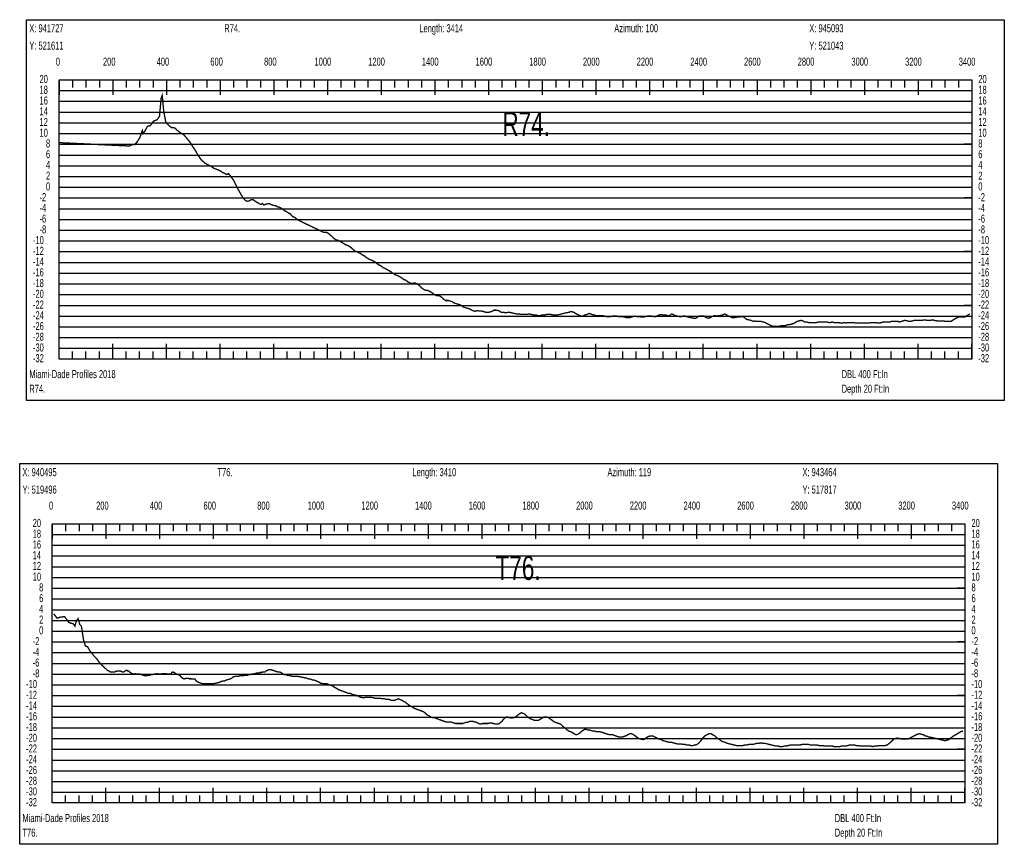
# Model space of a CAD drawing. Header units: inches. Extents: x 471865 to 538526, y 1054316 to 1102451.
# Tile 109 of 131: x 516266 to 519934, y 1085381 to 1088453. Entities that reach past the tile are written whole.
import ezdxf

# ---------------------------------------------------------------- set-up
doc = ezdxf.new("R2010")
doc.units = ezdxf.units.IN
doc.header["$MEASUREMENT"] = 0
for name, color, linetype in [('LABELS', 7, 'Continuous'), ('X_Gr1', 7, 'Continuous'), ('XSECTION', 7, 'Continuous')]:
    doc.layers.add(name, color=color, linetype=linetype)
doc.styles.get("Standard").update_dxf_attribs({"font": 'arial.ttf'})

msp = doc.modelspace()

# ---------------------------------------------------------------- linework, layer by layer
at = {"layer": 'X_Gr1', "color": 6, "linetype": 'Continuous', "lineweight": 18, "true_color": 0xff00ff, "transparency": 33554687, "const_width": 5}
for points in [[(516413.2, 1087995), (516413.2, 1087995), (516675.2, 1087982.5), (516686.6, 1087988.3), (516694.6, 1087988), (516701.9, 1087996), (516702, 1087995), (516713.8, 1088013.4), (516723.4, 1088040.5), (516726.3, 1088028.7), (516731.5, 1088036.1), (516742.8, 1088056.4), (516752.4, 1088057.7), (516765, 1088074.9), (516778.8, 1088080.7), (516787.2, 1088093.2), (516793.2, 1088159.8), (516797.2, 1088170.7), (516803, 1088111.9), (516810.7, 1088071.4), (516810.8, 1088071.1), (516821.7, 1088059.1), (516831.6, 1088051.3), (516843.6, 1088049.9), (516853.9, 1088040.3), (516865.3, 1088031.6), (516876.9, 1088025), (516886.3, 1088014.5), (516901.1, 1087996.6), (516910.6, 1087981), (516920.3, 1087967), (516930.3, 1087949.3), (516940.6, 1087933.9), (516947.4, 1087926.6), (516957.7, 1087917.9), (516968, 1087912.6), (516978.2, 1087907.8), (516989.5, 1087899.6), (517002.3, 1087894.8), (517011.9, 1087891), (517021.9, 1087884), (517031.2, 1087879.9), (517037.3, 1087876.2), (517044.4, 1087879.9), (517055.7, 1087865), (517061.9, 1087857), (517070.9, 1087839.2), (517078.1, 1087824.7), (517089.6, 1087804.2), (517097.7, 1087789.8), (517106.7, 1087780.2), (517113.6, 1087776.8), (517121.5, 1087777.8), (517129.3, 1087782.8), (517136.5, 1087782.1), (517145.5, 1087775.4), (517155.6, 1087769.6), (517164, 1087764.9), (517170.4, 1087768.4), (517176.2, 1087762.6), (517184.1, 1087766), (517190.2, 1087767.1), (517198.2, 1087767.3), (517206, 1087763.3), (517212.3, 1087761.1), (517220.7, 1087760), (517226.7, 1087755.8), (517232.3, 1087755.3), (517242.3, 1087749.9), (517247.7, 1087746), (517254.4, 1087740.7), (517263.1, 1087736.2), (517268.1, 1087732.4), (517274.3, 1087730.8), (517278.8, 1087723.7), (517284.6, 1087718.5), (517289.7, 1087717.8), (517294.7, 1087713.8), (517301, 1087708.2), (517306.2, 1087705.5), (517311.3, 1087702.9), (517316.5, 1087700.3), (517321.8, 1087697.8), (517327, 1087695.3), (517332.2, 1087692.8), (517337.4, 1087690.3), (517342.6, 1087687.8), (517347.8, 1087685.3), (517353, 1087682.8), (517358.2, 1087680.4), (517363.4, 1087677.9), (517368.6, 1087675.4), (517373.8, 1087672.9), (517379, 1087670.4), (517384.2, 1087667.9), (517389.4, 1087665.4), (517394.6, 1087662.9), (517399.3, 1087661), (517405, 1087661), (517410, 1087661), (517416.2, 1087657), (517423.3, 1087651), (517431, 1087645), (517438.3, 1087637), (517445.6, 1087633), (517453, 1087631), (517460.4, 1087627), (517467.4, 1087623), (517473.5, 1087619), (517479.5, 1087615), (517486.3, 1087613), (517493.9, 1087609), (517501.9, 1087603), (517509.2, 1087597), (517515.9, 1087591), (517522.1, 1087589), (517528.4, 1087585), (517535.4, 1087583), (517542.7, 1087577), (517550.4, 1087573), (517557.9, 1087567), (517564.9, 1087563), (517571.8, 1087559), (517578.4, 1087557), (517585.4, 1087553), (517592.2, 1087549), (517599, 1087543), (517606.3, 1087539), (517613.5, 1087535), (517620.5, 1087529), (517627, 1087527), (517633.5, 1087523), (517640.7, 1087519), (517648.1, 1087515), (517655.6, 1087509), (517662.5, 1087505), (517669.2, 1087501), (517676.3, 1087499), (517683.2, 1087495), (517690.2, 1087491), (517697.1, 1087485), (517704.2, 1087483), (517711.7, 1087477), (517718.7, 1087473), (517725.7, 1087471), (517732.3, 1087471), (517738.6, 1087473), (517745.5, 1087469), (517752.8, 1087465), (517760.5, 1087457), (517767.7, 1087451), (517773.9, 1087447), (517779.5, 1087445), (517785.5, 1087445), (517792.8, 1087441), (517801, 1087437), (517808.5, 1087431), (517814.6, 1087427), (517820, 1087425), (517826.1, 1087425), (517833.2, 1087423), (517840.3, 1087417), (517847.1, 1087411), (517852.8, 1087407), (517858.4, 1087407), (517864.3, 1087407), (517870.7, 1087404.9), (517876.6, 1087403), (517882.1, 1087399), (517887.1, 1087397), (517892.8, 1087395), (517899.3, 1087393.2), (517905.7, 1087391.4), (517907.1, 1087391), (517913.3, 1087387), (517918.6, 1087383), (517925, 1087381), (517931.4, 1087379), (517937.8, 1087376.9), (517943.8, 1087375), (517954.1, 1087369), (517963.1, 1087367), (517969.8, 1087369), (517976.1, 1087368.5), (517982.5, 1087367.9), (517988.9, 1087367.3), (517992.1, 1087367), (518002.8, 1087363), (518012.9, 1087363), (518020.8, 1087365), (518027, 1087367), (518033.1, 1087371), (518041.1, 1087371), (518050.8, 1087369), (518060.7, 1087363), (518069.7, 1087363), (518077.1, 1087361), (518084.3, 1087363), (518091.9, 1087363), (518100.1, 1087361), (518108.6, 1087359), (518117, 1087357), (518125.5, 1087357), (518134.1, 1087355), (518141.8, 1087355), (518149.1, 1087355), (518156.4, 1087355), (518164.5, 1087357), (518173.1, 1087355), (518181.7, 1087353), (518190, 1087353), (518197.7, 1087351), (518205.3, 1087351), (518212.7, 1087353), (518220.5, 1087353), (518228.9, 1087355), (518237.4, 1087355), (518246, 1087355), (518254.2, 1087353), (518261.8, 1087353), (518269.5, 1087353), (518277.3, 1087355), (518285.1, 1087357), (518293.1, 1087359), (518301.2, 1087361), (518313, 1087363), (518316.8, 1087365), (518323.9, 1087365), (518331.3, 1087363), (518339.7, 1087357), (518349, 1087353), (518357.4, 1087349), (518364.6, 1087349), (518371.7, 1087353), (518379.6, 1087355), (518388.7, 1087359), (518398, 1087355), (518406.4, 1087353), (518413.2, 1087351), (518419.7, 1087351), (518427.4, 1087351), (518435.9, 1087351), (518444.7, 1087349), (518452.7, 1087347), (518459.8, 1087347), (518466.7, 1087347), (518474.1, 1087349), (518482.4, 1087349), (518490.8, 1087349), (518498.4, 1087347), (518504.9, 1087347), (518511.6, 1087347), (518520.1, 1087345), (518529.4, 1087343), (518538, 1087343), (518550.5, 1087347), (518557.3, 1087349), (518565.9, 1087347), (518575.2, 1087347), (518583.8, 1087345), (518590.8, 1087345), (518596.6, 1087347), (518603, 1087349), (518610.8, 1087349), (518619.8, 1087349), (518628.5, 1087347), (518636.4, 1087347), (518643.1, 1087351), (518649.1, 1087353), (518655.8, 1087355), (518663.8, 1087353), (518672.5, 1087353), (518680.9, 1087351), (518688.3, 1087351), (518694.4, 1087357), (518700.3, 1087355), (518707.4, 1087351), (518715.9, 1087349), (518724.5, 1087347), (518732.1, 1087347), (518738.5, 1087349), (518744.5, 1087349), (518750.7, 1087347), (518758.3, 1087345), (518767.8, 1087343), (518777.3, 1087341), (518785, 1087341), (518790.8, 1087345), (518797.1, 1087349), (518805.7, 1087349), (518815.4, 1087349), (518824.4, 1087343), (518831.7, 1087341), (518838.2, 1087343), (518845.8, 1087347), (518854.3, 1087351), (518862.5, 1087349), (518869.4, 1087351), (518876.4, 1087351), (518884.4, 1087353), (518892.5, 1087357), (518900.3, 1087353), (518907.6, 1087349), (518921, 1087343), (518928.7, 1087343), (518937.6, 1087345), (518946.3, 1087345), (518954, 1087347), (518960.9, 1087347), (518966.9, 1087343), (518973.6, 1087337), (518981.8, 1087335), (518990.8, 1087333), (518999.2, 1087329), (519005.9, 1087331), (519012.4, 1087329), (519020.2, 1087329), (519028.6, 1087329), (519036.2, 1087327), (519043.2, 1087325), (519050.7, 1087321), (519058.6, 1087317), (519066, 1087313), (519073.2, 1087311), (519081, 1087311), (519089, 1087311), (519096.3, 1087311), (519103.5, 1087313), (519111.3, 1087313), (519118.8, 1087313), (519126.1, 1087317), (519133.4, 1087317), (519141.2, 1087319), (519149.1, 1087321), (519155.8, 1087325), (519162.1, 1087329), (519169.3, 1087331), (519177, 1087333), (519184.3, 1087331), (519191, 1087327), (519197.8, 1087327), (519205.1, 1087325), (519215.9, 1087325), (519219.6, 1087325), (519227, 1087325), (519234.9, 1087325), (519242.3, 1087327), (519249, 1087327), (519255.6, 1087327), (519262.7, 1087327), (519270.8, 1087327), (519282.8, 1087325), (519286.6, 1087325), (519293.2, 1087327), (519299.8, 1087325), (519307.3, 1087325), (519318.9, 1087325), (519322.8, 1087323), (519330.1, 1087323), (519337.7, 1087325), (519345.3, 1087323), (519352.1, 1087325), (519358.9, 1087325), (519366.2, 1087325), (519373.9, 1087325), (519381.3, 1087323), (519402.4, 1087323), (519410.6, 1087323), (519418.8, 1087323), (519432.6, 1087323), (519439.2, 1087325), (519447.2, 1087325), (519456, 1087325), (519464, 1087323), (519470.5, 1087323), (519476.8, 1087325), (519484.2, 1087327), (519492.8, 1087327), (519504, 1087327), (519507.4, 1087327), (519513.2, 1087329), (519518.9, 1087329), (519525.9, 1087329), (519539, 1087329), (519543.4, 1087327), (519550.5, 1087329), (519556.3, 1087331), (519562.7, 1087333), (519574.4, 1087331), (519578.5, 1087329), (519585.8, 1087329), (519592.1, 1087331), (519599.3, 1087333), (519610.9, 1087333), (519614.6, 1087333), (519621.3, 1087333), (519628.6, 1087333), (519636.6, 1087335), (519647.7, 1087333), (519651.1, 1087333), (519657.5, 1087333), (519668.4, 1087335), (519672.4, 1087333), (519684.8, 1087331), (519688.9, 1087331), (519696.1, 1087331), (519725.5, 1087329), (519735.2, 1087329), (519754.4, 1087341), (519762.2, 1087345), (519771.1, 1087345), (519783.2, 1087345), (519787, 1087345), (519798.7, 1087353), (519805.7, 1087357)], [(516393.1, 1086240.3), (516393.1, 1086240.3), (516405.5, 1086223.6), (516419.4, 1086227.9), (516433.9, 1086229.1), (516449.7, 1086207.3), (516466.1, 1086202.4), (516472.3, 1086194), (516477.1, 1086212.8), (516483.5, 1086222.2), (516490.7, 1086199.7), (516496.3, 1086194.2), (516504.5, 1086141.2), (516511.5, 1086119.8), (516519.2, 1086117.4), (516528, 1086101.9), (516535.1, 1086094.1), (516541.6, 1086084.5), (516549.9, 1086076.2), (516557.7, 1086066.5), (516563.2, 1086058.2), (516569.1, 1086052.1), (516586.8, 1086035.3), (516588.9, 1086033.3), (516590.9, 1086031.3), (516593.3, 1086029.3), (516597.3, 1086027.3), (516598.5, 1086027.3), (516601.2, 1086025.3), (516603.9, 1086023.3), (516606.6, 1086023.3), (516609.3, 1086023.3), (516612.4, 1086023.3), (516615.5, 1086023.3), (516618.3, 1086023.3), (516621.2, 1086023.3), (516624.1, 1086025.3), (516627.1, 1086025.3), (516629.9, 1086027.3), (516632.5, 1086027.3), (516635.3, 1086027.3), (516638.1, 1086027.3), (516640.6, 1086027.3), (516643.2, 1086025.3), (516646, 1086025.3), (516648.9, 1086023.3), (516651.4, 1086023.3), (516654.1, 1086023.3), (516656.9, 1086025.3), (516659.5, 1086027.3), (516662.5, 1086029.3), (516666.5, 1086029.3), (516667.6, 1086027.3), (516670.3, 1086027.3), (516674.5, 1086025.3), (516675.7, 1086023.3), (516679.5, 1086021.3), (516680.9, 1086019.3), (516683.5, 1086017.3), (516686.1, 1086017.3), (516688.8, 1086015.3), (516692.8, 1086015.3), (516694.2, 1086015.3), (516697.1, 1086017.3), (516700.1, 1086015.3), (516703, 1086015.3), (516707.7, 1086015.3), (516709.3, 1086015.3), (516712.5, 1086015.3), (516715.6, 1086015.3), (516718.7, 1086013.3), (516723.5, 1086013.3), (516725, 1086011.3), (516728, 1086011.3), (516731.2, 1086009.3), (516734.6, 1086009.3), (516739.4, 1086009.3), (516741.2, 1086009.3), (516744.6, 1086011.3), (516747.7, 1086011.3), (516751, 1086011.3), (516756.2, 1086013.3), (516757.8, 1086013.3), (516761.1, 1086013.3), (516766.5, 1086015.3), (516768.2, 1086015.3), (516773, 1086015.3), (516774.8, 1086015.3), (516778.3, 1086017.3), (516783.4, 1086015.3), (516785.1, 1086015.3), (516789.8, 1086015.3), (516792.6, 1086015.3), (516794.2, 1086015.3), (516799, 1086017.3), (516800.6, 1086017.3), (516805.7, 1086017.3), (516809.2, 1086017.3), (516811, 1086017.3), (516815.9, 1086015.3), (516817.7, 1086015.3), (516822.7, 1086015.3), (516824.1, 1086015.3), (516827, 1086015.3), (516831.2, 1086017.3), (516832.5, 1086021.3), (516836.8, 1086023.3), (516838, 1086023.3), (516840.3, 1086021.3), (516844.2, 1086019.3), (516848.8, 1086017.3), (516850, 1086015.3), (516856.4, 1086013.3), (516857.7, 1086013.3), (516861.4, 1086011.3), (516863.9, 1086011.3), (516865.3, 1086007.3), (516869.5, 1086003.3), (516871, 1086001.3), (516875.2, 1085999.3), (516878.1, 1085997.3), (516879.7, 1085997.3), (516884.5, 1085999.3), (516887.7, 1085999.3), (516889.3, 1085999.3), (516894, 1085999.3), (516895.6, 1085999.3), (516900.3, 1085997.3), (516903.2, 1085999.3), (516904.7, 1085997.3), (516909.9, 1085997.3), (516913.1, 1085997.3), (516915.9, 1085997.3), (516919.3, 1085997.3), (516920.9, 1085993.3), (516927.2, 1085987.3), (516932.1, 1085985.3), (516935.2, 1085983.3), (516936.9, 1085983.3), (516941.8, 1085981.3), (516943.2, 1085981.3), (516947.9, 1085979.3), (516949.6, 1085979.3), (516952.9, 1085979.3), (516957.9, 1085979.3), (516959.4, 1085979.3), (516964.6, 1085979.3), (516968.5, 1085979.3), (516970.2, 1085979.3), (516975.1, 1085979.3), (516976.9, 1085979.3), (516982.6, 1085979.3), (516986.6, 1085979.3), (516988.5, 1085979.3), (516994.4, 1085981.3), (516998.6, 1085981.3), (517003.2, 1085983.3), (517007.9, 1085983.3), (517010.4, 1085985.3), (517017.5, 1085987.3), (517020.1, 1085989.3), (517027.9, 1085989.3), (517033.2, 1085991.3), (517035.9, 1085993.3), (517044, 1085995.3), (517049.5, 1085997.3), (517054.7, 1085999.3), (517060.1, 1086003.3), (517062.8, 1086005.3), (517071, 1086007.3), (517076.5, 1086007.3), (517082.1, 1086007.3), (517087.8, 1086009.3), (517093.4, 1086009.3), (517098.8, 1086009.3), (517104.3, 1086011.3), (517109.9, 1086011.3), (517115.3, 1086011.3), (517117.9, 1086013.3), (517125.6, 1086013.3), (517130.5, 1086015.3), (517135.5, 1086015.3), (517140.9, 1086017.3), (517143.5, 1086017.3), (517148.7, 1086019.3), (517156.5, 1086019.3), (517161.4, 1086021.3), (517166.3, 1086021.3), (517171.4, 1086023.3), (517180.3, 1086023.3), (517184.6, 1086027.3), (517194.4, 1086031.3), (517196.9, 1086031.3), (517200.1, 1086031.3), (517204.3, 1086031.3), (517208.3, 1086029.3), (517212, 1086029.3), (517216.2, 1086027.3), (517220.3, 1086025.3), (517228.4, 1086023.3), (517232.2, 1086023.3), (517235.6, 1086023.3), (517239.3, 1086021.3), (517242.5, 1086019.3), (517245.4, 1086017.3), (517248.9, 1086015.3), (517253, 1086013.3), (517257.1, 1086013.3), (517261.4, 1086011.3), (517265.9, 1086011.3), (517270.6, 1086009.3), (517275.6, 1086009.3), (517280.8, 1086007.3), (517286.1, 1086007.3), (517291.6, 1086007.3), (517297, 1086007.3), (517302.2, 1086007.3), (517307.4, 1086005.3), (517312.6, 1086005.3), (517317.5, 1086003.3), (517322.5, 1086003.3), (517327.6, 1086001.3), (517332.6, 1086001.3), (517337.9, 1085999.3), (517343.1, 1085997.3), (517348.1, 1085997.3), (517353.3, 1085995.3), (517357.9, 1085993.3), (517362.8, 1085993.3), (517367.9, 1085991.3), (517372.7, 1085989.3), (517377.3, 1085987.3), (517382.1, 1085985.3), (517386.8, 1085981.3), (517391.5, 1085981.3), (517396.2, 1085979.3), (517400.8, 1085979.3), (517405.8, 1085979.3), (517410.9, 1085979.3), (517416, 1085977.3), (517421.3, 1085975.3), (517426.7, 1085973.3), (517432, 1085971.3), (517437.5, 1085967.3), (517440.3, 1085965.3), (517448.4, 1085961.3), (517454, 1085957.3), (517459.6, 1085955.3), (517465.2, 1085953.3), (517470.8, 1085951.3), (517476, 1085949.3), (517481.1, 1085947.3), (517486.4, 1085945.3), (517491.7, 1085943.3), (517497.1, 1085943.3), (517502.5, 1085941.3), (517507.7, 1085939.3), (517513.1, 1085937.3), (517518.8, 1085937.3), (517524.3, 1085933.3), (517529.4, 1085933.3), (517534.6, 1085929.3), (517539.6, 1085929.3), (517544.6, 1085927.3), (517549.8, 1085927.3), (517555.1, 1085929.3), (517560.5, 1085929.3), (517565.5, 1085929.3), (517570.6, 1085929.3), (517575.7, 1085929.3), (517580.7, 1085927.3), (517585.6, 1085927.3), (517590.5, 1085925.3), (517595.3, 1085925.3), (517600.3, 1085925.3), (517605.3, 1085925.3), (517610.1, 1085925.3), (517615.2, 1085923.3), (517620.8, 1085923.3), (517625.7, 1085923.3), (517630.6, 1085921.3), (517636.1, 1085921.3), (517641.5, 1085921.3), (517646.6, 1085919.3), (517651.8, 1085917.3), (517657.1, 1085917.3), (517662.1, 1085917.3), (517667.2, 1085919.3), (517672.2, 1085921.3), (517676.8, 1085923.3), (517681.6, 1085921.3), (517686.6, 1085919.3), (517691.5, 1085917.3), (517696.7, 1085913.3), (517701.8, 1085911.3), (517706.9, 1085907.3), (517712.1, 1085903.3), (517717.5, 1085899.3), (517723.2, 1085895.3), (517728.2, 1085893.3), (517733.3, 1085889.3), (517738.5, 1085887.3), (517743.4, 1085885.3), (517748.8, 1085883.3), (517754.1, 1085881.3), (517759.5, 1085879.3), (517764.8, 1085877.3), (517770.3, 1085875.3), (517776.2, 1085871.3), (517782, 1085865.3), (517787.5, 1085861.3), (517792.9, 1085859.3), (517798.4, 1085855.3), (517804.4, 1085853.3), (517810.2, 1085853.3), (517815.7, 1085851.3), (517821.2, 1085849.3), (517826.6, 1085847.3), (517831.9, 1085845.3), (517837.2, 1085843.3), (517842.9, 1085841.3), (517848.7, 1085839.3), (517854.5, 1085837.3), (517860.5, 1085837.3), (517866.6, 1085837.3), (517872.6, 1085837.3), (517878.6, 1085835.3), (517884.3, 1085833.3), (517889.9, 1085831.3), (517895.2, 1085831.3), (517900.7, 1085831.3), (517906.1, 1085831.3), (517911.3, 1085831.3), (517916.9, 1085831.3), (517922.6, 1085833.3), (517928.1, 1085835.3), (517933.6, 1085835.3), (517938.8, 1085837.3), (517943.5, 1085839.3), (517947.7, 1085839.3), (517952, 1085839.3), (517956.1, 1085839.3), (517960.3, 1085837.3), (517964.8, 1085837.3), (517968.8, 1085835.3), (517972.8, 1085833.3), (517976.8, 1085831.3), (517981.3, 1085829.3), (517986.2, 1085829.3), (517990.6, 1085831.3), (517995, 1085831.3), (517999.4, 1085831.3), (518003.6, 1085831.3), (518007.7, 1085831.3), (518011.7, 1085831.3), (518015.8, 1085833.3), (518019.8, 1085833.3), (518023.8, 1085833.3), (518028.3, 1085831.3), (518033, 1085831.3), (518038, 1085829.3), (518043.2, 1085829.3), (518048.7, 1085829.3), (518053.4, 1085831.3), (518057.8, 1085835.3), (518063.2, 1085839.3), (518068.5, 1085847.3), (518073.5, 1085851.3), (518079.1, 1085855.3), (518084, 1085855.3), (518088.6, 1085853.3), (518093.9, 1085853.3), (518099.1, 1085851.3), (518104.5, 1085853.3), (518109.9, 1085853.3), (518115.3, 1085857.3), (518120.7, 1085861.3), (518125.8, 1085865.3), (518131, 1085869.3), (518136, 1085871.3), (518140.9, 1085869.3), (518145.8, 1085867.3), (518150.9, 1085863.3), (518156.8, 1085857.3), (518162.3, 1085853.3), (518167.4, 1085849.3), (518173.1, 1085847.3), (518178.7, 1085845.3), (518184, 1085843.3), (518189.4, 1085843.3), (518194.9, 1085843.3), (518199.7, 1085843.3), (518204.7, 1085847.3), (518210.2, 1085849.3), (518215.2, 1085853.3), (518220.2, 1085855.3), (518225.5, 1085855.3), (518230.7, 1085855.3), (518236.1, 1085853.3), (518241.5, 1085849.3), (518247.1, 1085845.3), (518252.3, 1085841.3), (518257.6, 1085837.3), (518263.4, 1085835.3), (518269.1, 1085833.3), (518274.7, 1085831.3), (518280.5, 1085829.3), (518285.9, 1085825.3), (518291.3, 1085819.3), (518296.7, 1085815.3), (518301.4, 1085811.3), (518306.2, 1085807.3), (518311.4, 1085803.3), (518316.9, 1085801.3), (518322.8, 1085799.3), (518328.9, 1085795.3), (518334.5, 1085791.3), (518340, 1085789.3), (518346.1, 1085791.3), (518352.1, 1085795.3), (518358.1, 1085801.3), (518364.5, 1085805.3), (518370.5, 1085809.3), (518376.4, 1085809.3), (518382.4, 1085807.3), (518388.5, 1085807.3), (518394.6, 1085805.3), (518400.6, 1085803.3), (518407.2, 1085803.3), (518413.4, 1085801.3), (518419.6, 1085801.3), (518426.2, 1085801.3), (518432.5, 1085799.3), (518438.9, 1085797.3), (518445.1, 1085795.3), (518451, 1085793.3), (518457.4, 1085791.3), (518463.5, 1085789.3), (518469.2, 1085789.3), (518475.2, 1085789.3), (518480.9, 1085787.3), (518486.5, 1085785.3), (518492.1, 1085783.3), (518497.8, 1085781.3), (518503.3, 1085781.3), (518508.3, 1085781.3), (518513.4, 1085781.3), (518518.5, 1085783.3), (518523.8, 1085785.3), (518528.9, 1085787.3), (518534.4, 1085791.3), (518540.3, 1085793.3), (518546.4, 1085793.3), (518553, 1085789.3), (518559.5, 1085785.3), (518566.2, 1085779.3), (518573, 1085775.3), (518580, 1085773.3), (518587.4, 1085771.3), (518594.7, 1085773.3), (518602.1, 1085779.3), (518609.7, 1085783.3), (518617.2, 1085785.3), (518624.8, 1085785.3), (518632.2, 1085781.3), (518639.9, 1085777.3), (518648, 1085773.3), (518655.7, 1085771.3), (518663.6, 1085767.3), (518671.2, 1085765.3), (518678.6, 1085763.3), (518686.2, 1085761.3), (518693.8, 1085761.3), (518701.3, 1085759.3), (518708.8, 1085757.3), (518715.8, 1085755.3), (518722.7, 1085755.3), (518730, 1085755.3), (518737.4, 1085753.3), (518744.5, 1085753.3), (518751.6, 1085751.3), (518759, 1085751.3), (518766.7, 1085749.3), (518774.4, 1085749.3), (518782.2, 1085751.3), (518789.8, 1085753.3), (518796.8, 1085759.3), (518804, 1085767.3), (518811.6, 1085777.3), (518818.9, 1085785.3), (518826.5, 1085789.3), (518833.9, 1085793.3), (518841, 1085793.3), (518848.6, 1085789.3), (518856.2, 1085785.3), (518863.5, 1085777.3), (518871.2, 1085773.3), (518878.8, 1085767.3), (518886.6, 1085763.3), (518894.6, 1085761.3), (518902.8, 1085757.3), (518911.1, 1085755.3), (518919.3, 1085753.3), (518927.6, 1085751.3), (518936, 1085749.3), (518944.2, 1085749.3), (518952.3, 1085749.3), (518960, 1085749.3), (518968, 1085751.3), (518975.6, 1085751.3), (518983, 1085753.3), (518990.7, 1085753.3), (518997.7, 1085753.3), (519004.6, 1085755.3), (519012, 1085757.3), (519019.6, 1085757.3), (519027.2, 1085759.3), (519035.1, 1085757.3), (519043.4, 1085757.3), (519051.2, 1085755.3), (519058.9, 1085753.3), (519067.1, 1085751.3), (519075.2, 1085749.3), (519083.4, 1085747.3), (519091.5, 1085747.3), (519099.4, 1085745.3), (519107.5, 1085745.3), (519115.3, 1085747.3), (519122.8, 1085747.3), (519130.1, 1085749.3), (519137.3, 1085751.3), (519144.4, 1085751.3), (519151.5, 1085751.3), (519158.8, 1085751.3), (519166, 1085751.3), (519173.2, 1085751.3), (519180.9, 1085753.3), (519188.7, 1085753.3), (519196.8, 1085753.3), (519204.7, 1085753.3), (519212.4, 1085751.3), (519220.3, 1085751.3), (519227.8, 1085751.3), (519235.4, 1085751.3), (519243.3, 1085749.3), (519250.8, 1085749.3), (519258.2, 1085749.3), (519265.2, 1085747.3), (519272.7, 1085747.3), (519279.9, 1085747.3), (519286.8, 1085747.3), (519293.7, 1085747.3), (519300.5, 1085745.3), (519307.3, 1085745.3), (519314.1, 1085745.3), (519321.1, 1085745.3), (519328.3, 1085747.3), (519335.7, 1085747.3), (519343.5, 1085747.3), (519351.2, 1085749.3), (519359, 1085751.3), (519367.1, 1085751.3), (519374.9, 1085751.3), (519382.9, 1085749.3), (519390.7, 1085749.3), (519398, 1085747.3), (519405.9, 1085747.3), (519413.6, 1085747.3), (519421.1, 1085747.3), (519429, 1085747.3), (519436.9, 1085747.3), (519444.7, 1085745.3), (519452.3, 1085747.3), (519459.8, 1085747.3), (519467.5, 1085749.3), (519475.1, 1085749.3), (519482.5, 1085749.3), (519490.1, 1085749.3), (519498, 1085751.3), (519505.5, 1085757.3), (519512.9, 1085763.3), (519520.3, 1085771.3), (519527.8, 1085775.3), (519535.7, 1085777.3), (519543.3, 1085775.3), (519550.9, 1085773.3), (519558.3, 1085773.3), (519565.4, 1085773.3), (519572.7, 1085773.3), (519580, 1085775.3), (519587.2, 1085779.3), (519594.5, 1085783.3), (519602.1, 1085787.3), (519609.8, 1085791.3), (519617.4, 1085793.3), (519625, 1085791.3), (519632.6, 1085789.3), (519640.1, 1085785.3), (519648.3, 1085783.3), (519656.4, 1085779.3), (519664.4, 1085779.3), (519672.5, 1085777.3), (519680.7, 1085775.3), (519689, 1085773.3), (519697, 1085771.3), (519704.9, 1085769.3), (519712.7, 1085767.3), (519720.3, 1085769.3), (519727.9, 1085771.3), (519735.2, 1085777.3), (519742.5, 1085783.3), (519750, 1085787.3), (519773, 1085801.3), (519780.7, 1085803.3)]]:
    msp.add_lwpolyline(points, dxfattribs=at)
at = {"layer": 'XSECTION', "color": 18, "linetype": 'Continuous', "true_color": 0x000000}
for points in [[(516291.9, 1088453), (519934.3, 1088453), (519934.3, 1087035), (516291.9, 1087035), (516291.9, 1088453)], [(516413.1, 1088229), (519813.1, 1088229), (519813.1, 1087189), (516413.1, 1087189), (516413.1, 1088229)], [(516413.1, 1088229), (516413.1, 1088172.6)], [(516413.1, 1088229), (516413.1, 1088172.6)], [(516413.1, 1088229), (516413.1, 1088201)], [(516413.1, 1088229), (516413.1, 1088201)], [(516463.1, 1088229), (516463.1, 1088201)], [(516513.1, 1088229), (516513.1, 1088201)], [(516563.1, 1088229), (516563.1, 1088201)], [(516613.1, 1088229), (516613.1, 1088172.6)], [(516613.1, 1088229), (516613.1, 1088201)], [(516663.1, 1088229), (516663.1, 1088201)], [(516713.1, 1088229), (516713.1, 1088201)], [(516763.1, 1088229), (516763.1, 1088201)], [(516813.1, 1088229), (516813.1, 1088172.6)], [(516813.1, 1088229), (516813.1, 1088201)], [(516863.1, 1088229), (516863.1, 1088201)], [(516913.1, 1088229), (516913.1, 1088201)], [(516963.1, 1088229), (516963.1, 1088201)], [(517013.1, 1088229), (517013.1, 1088172.6)], [(517013.1, 1088229), (517013.1, 1088201)], [(517063.1, 1088229), (517063.1, 1088201)], [(517113.1, 1088229), (517113.1, 1088201)], [(517163.1, 1088229), (517163.1, 1088201)], [(517213.1, 1088229), (517213.1, 1088172.6)], [(517213.1, 1088229), (517213.1, 1088201)], [(517263.1, 1088229), (517263.1, 1088201)], [(517313.1, 1088229), (517313.1, 1088201)], [(517363.1, 1088229), (517363.1, 1088201)], [(517413.1, 1088229), (517413.1, 1088172.6)], [(517413.1, 1088229), (517413.1, 1088201)], [(517463.1, 1088229), (517463.1, 1088201)], [(517513.1, 1088229), (517513.1, 1088201)], [(517563.1, 1088229), (517563.1, 1088201)], [(517613.1, 1088229), (517613.1, 1088172.6)], [(517613.1, 1088229), (517613.1, 1088201)], [(517663.1, 1088229), (517663.1, 1088201)], [(517713.1, 1088229), (517713.1, 1088201)], [(517763.1, 1088229), (517763.1, 1088201)], [(517813.1, 1088229), (517813.1, 1088172.6)], [(517813.1, 1088229), (517813.1, 1088201)], [(517863.1, 1088229), (517863.1, 1088201)], [(517913.1, 1088229), (517913.1, 1088201)], [(517963.1, 1088229), (517963.1, 1088201)], [(518013.1, 1088229), (518013.1, 1088172.6)], [(518013.1, 1088229), (518013.1, 1088201)], [(518063.1, 1088229), (518063.1, 1088201)], [(518113.1, 1088229), (518113.1, 1088201)], [(518163.1, 1088229), (518163.1, 1088201)], [(518213.1, 1088229), (518213.1, 1088172.6)], [(518213.1, 1088229), (518213.1, 1088201)], [(518263.1, 1088229), (518263.1, 1088201)], [(518313.1, 1088229), (518313.1, 1088201)], [(518363.1, 1088229), (518363.1, 1088201)], [(518413.1, 1088229), (518413.1, 1088172.6)], [(518413.1, 1088229), (518413.1, 1088201)], [(518463.1, 1088229), (518463.1, 1088201)], [(518513.1, 1088229), (518513.1, 1088201)], [(518563.1, 1088229), (518563.1, 1088201)], [(518613.1, 1088229), (518613.1, 1088172.6)], [(518613.1, 1088229), (518613.1, 1088201)], [(518663.1, 1088229), (518663.1, 1088201)], [(518713.1, 1088229), (518713.1, 1088201)], [(518763.1, 1088229), (518763.1, 1088201)], [(518813.1, 1088229), (518813.1, 1088172.6)], [(518813.1, 1088229), (518813.1, 1088201)], [(518863.1, 1088229), (518863.1, 1088201)], [(518913.1, 1088229), (518913.1, 1088201)], [(518963.1, 1088229), (518963.1, 1088201)], [(519013.1, 1088229), (519013.1, 1088172.6)], [(519013.1, 1088229), (519013.1, 1088201)], [(519063.1, 1088229), (519063.1, 1088201)], [(519113.1, 1088229), (519113.1, 1088201)], [(519163.1, 1088229), (519163.1, 1088201)], [(519213.1, 1088229), (519213.1, 1088172.6)], [(519213.1, 1088229), (519213.1, 1088201)], [(519263.1, 1088229), (519263.1, 1088201)], [(519313.1, 1088229), (519313.1, 1088201)], [(519363.1, 1088229), (519363.1, 1088201)], [(519413.1, 1088229), (519413.1, 1088172.6)], [(519413.1, 1088229), (519413.1, 1088201)], [(519463.1, 1088229), (519463.1, 1088201)], [(519513.1, 1088229), (519513.1, 1088201)], [(519563.1, 1088229), (519563.1, 1088201)], [(519613.1, 1088229), (519613.1, 1088172.6)], [(519613.1, 1088229), (519613.1, 1088201)], [(519663.1, 1088229), (519663.1, 1088201)], [(519713.1, 1088229), (519713.1, 1088201)], [(519763.1, 1088229), (519763.1, 1088201)], [(519813.1, 1088229), (519813.1, 1088172.6)], [(519813.1, 1088229), (519813.1, 1088201)], [(516413.1, 1087989), (516441.1, 1087989)], [(519813.1, 1087989), (519785.1, 1087989)], [(516413.1, 1087789), (516441.1, 1087789)], [(519813.1, 1087789), (519785.1, 1087789)], [(516413.1, 1087589), (516441.1, 1087589)], [(519813.1, 1087589), (519785.1, 1087589)], [(516413.1, 1087389), (516441.1, 1087389)], [(519813.1, 1087389), (519785.1, 1087389)], [(516413.1, 1087189), (516413.1, 1087245.4)], [(516413.1, 1087189), (516413.1, 1087245.4)], [(516413.1, 1087189), (516413.1, 1087217)], [(516413.1, 1087189), (516413.1, 1087217)], [(516463.1, 1087189), (516463.1, 1087217)], [(516513.1, 1087189), (516513.1, 1087217)], [(516563.1, 1087189), (516563.1, 1087217)], [(516613.1, 1087189), (516613.1, 1087245.4)], [(516613.1, 1087189), (516613.1, 1087217)], [(516663.1, 1087189), (516663.1, 1087217)], [(516713.1, 1087189), (516713.1, 1087217)], [(516763.1, 1087189), (516763.1, 1087217)], [(516813.1, 1087189), (516813.1, 1087245.4)], [(516813.1, 1087189), (516813.1, 1087217)], [(516863.1, 1087189), (516863.1, 1087217)], [(516913.1, 1087189), (516913.1, 1087217)], [(516963.1, 1087189), (516963.1, 1087217)], [(517013.1, 1087189), (517013.1, 1087245.4)], [(517013.1, 1087189), (517013.1, 1087217)], [(517063.1, 1087189), (517063.1, 1087217)], [(517113.1, 1087189), (517113.1, 1087217)], [(517163.1, 1087189), (517163.1, 1087217)], [(517213.1, 1087189), (517213.1, 1087245.4)], [(517213.1, 1087189), (517213.1, 1087217)], [(517263.1, 1087189), (517263.1, 1087217)], [(517313.1, 1087189), (517313.1, 1087217)], [(517363.1, 1087189), (517363.1, 1087217)], [(517413.1, 1087189), (517413.1, 1087245.4)], [(517413.1, 1087189), (517413.1, 1087217)], [(517463.1, 1087189), (517463.1, 1087217)], [(517513.1, 1087189), (517513.1, 1087217)], [(517563.1, 1087189), (517563.1, 1087217)], [(517613.1, 1087189), (517613.1, 1087245.4)], [(517613.1, 1087189), (517613.1, 1087217)], [(517663.1, 1087189), (517663.1, 1087217)], [(517713.1, 1087189), (517713.1, 1087217)], [(517763.1, 1087189), (517763.1, 1087217)], [(517813.1, 1087189), (517813.1, 1087245.4)], [(517813.1, 1087189), (517813.1, 1087217)], [(517863.1, 1087189), (517863.1, 1087217)], [(517913.1, 1087189), (517913.1, 1087217)], [(517963.1, 1087189), (517963.1, 1087217)], [(518013.1, 1087189), (518013.1, 1087245.4)], [(518013.1, 1087189), (518013.1, 1087217)], [(518063.1, 1087189), (518063.1, 1087217)], [(518113.1, 1087189), (518113.1, 1087217)], [(518163.1, 1087189), (518163.1, 1087217)], [(518213.1, 1087189), (518213.1, 1087245.4)], [(518213.1, 1087189), (518213.1, 1087217)], [(518263.1, 1087189), (518263.1, 1087217)], [(518313.1, 1087189), (518313.1, 1087217)], [(518363.1, 1087189), (518363.1, 1087217)], [(518413.1, 1087189), (518413.1, 1087245.4)], [(518413.1, 1087189), (518413.1, 1087217)], [(518463.1, 1087189), (518463.1, 1087217)], [(518513.1, 1087189), (518513.1, 1087217)], [(518563.1, 1087189), (518563.1, 1087217)], [(518613.1, 1087189), (518613.1, 1087245.4)], [(518613.1, 1087189), (518613.1, 1087217)], [(518663.1, 1087189), (518663.1, 1087217)], [(518713.1, 1087189), (518713.1, 1087217)], [(518763.1, 1087189), (518763.1, 1087217)], [(518813.1, 1087189), (518813.1, 1087245.4)], [(518813.1, 1087189), (518813.1, 1087217)], [(518863.1, 1087189), (518863.1, 1087217)], [(518913.1, 1087189), (518913.1, 1087217)], [(518963.1, 1087189), (518963.1, 1087217)], [(519013.1, 1087189), (519013.1, 1087245.4)], [(519013.1, 1087189), (519013.1, 1087217)], [(519063.1, 1087189), (519063.1, 1087217)], [(519113.1, 1087189), (519113.1, 1087217)], [(519163.1, 1087189), (519163.1, 1087217)], [(519213.1, 1087189), (519213.1, 1087245.4)], [(519213.1, 1087189), (519213.1, 1087217)], [(519263.1, 1087189), (519263.1, 1087217)], [(519313.1, 1087189), (519313.1, 1087217)], [(519363.1, 1087189), (519363.1, 1087217)], [(519413.1, 1087189), (519413.1, 1087245.4)], [(519413.1, 1087189), (519413.1, 1087217)], [(519463.1, 1087189), (519463.1, 1087217)], [(519513.1, 1087189), (519513.1, 1087217)], [(519563.1, 1087189), (519563.1, 1087217)], [(519613.1, 1087189), (519613.1, 1087245.4)], [(519613.1, 1087189), (519613.1, 1087217)], [(519663.1, 1087189), (519663.1, 1087217)], [(519713.1, 1087189), (519713.1, 1087217)], [(519763.1, 1087189), (519763.1, 1087217)], [(519813.1, 1087189), (519813.1, 1087245.4)], [(519813.1, 1087189), (519813.1, 1087217)], [(516266.4, 1086799.3), (519908.8, 1086799.3), (519908.8, 1085381.3), (516266.4, 1085381.3), (516266.4, 1086799.3)], [(516387.6, 1086575.3), (519787.6, 1086575.3), (519787.6, 1085535.3), (516387.6, 1085535.3), (516387.6, 1086575.3)], [(516387.6, 1086575.3), (516387.6, 1086518.9)], [(516387.6, 1086575.3), (516387.6, 1086518.9)], [(516387.6, 1086575.3), (516387.6, 1086547.3)], [(516387.6, 1086575.3), (516387.6, 1086547.3)], [(516437.6, 1086575.3), (516437.6, 1086547.3)], [(516487.6, 1086575.3), (516487.6, 1086547.3)], [(516537.6, 1086575.3), (516537.6, 1086547.3)], [(516587.6, 1086575.3), (516587.6, 1086518.9)], [(516587.6, 1086575.3), (516587.6, 1086547.3)], [(516637.6, 1086575.3), (516637.6, 1086547.3)], [(516687.6, 1086575.3), (516687.6, 1086547.3)], [(516737.6, 1086575.3), (516737.6, 1086547.3)], [(516787.6, 1086575.3), (516787.6, 1086518.9)], [(516787.6, 1086575.3), (516787.6, 1086547.3)], [(516837.6, 1086575.3), (516837.6, 1086547.3)], [(516887.6, 1086575.3), (516887.6, 1086547.3)], [(516937.6, 1086575.3), (516937.6, 1086547.3)], [(516987.6, 1086575.3), (516987.6, 1086518.9)], [(516987.6, 1086575.3), (516987.6, 1086547.3)], [(517037.6, 1086575.3), (517037.6, 1086547.3)], [(517087.6, 1086575.3), (517087.6, 1086547.3)], [(517137.6, 1086575.3), (517137.6, 1086547.3)], [(517187.6, 1086575.3), (517187.6, 1086518.9)], [(517187.6, 1086575.3), (517187.6, 1086547.3)], [(517237.6, 1086575.3), (517237.6, 1086547.3)], [(517287.6, 1086575.3), (517287.6, 1086547.3)], [(517337.6, 1086575.3), (517337.6, 1086547.3)], [(517387.6, 1086575.3), (517387.6, 1086518.9)], [(517387.6, 1086575.3), (517387.6, 1086547.3)], [(517437.6, 1086575.3), (517437.6, 1086547.3)], [(517487.6, 1086575.3), (517487.6, 1086547.3)], [(517537.6, 1086575.3), (517537.6, 1086547.3)], [(517587.6, 1086575.3), (517587.6, 1086518.9)], [(517587.6, 1086575.3), (517587.6, 1086547.3)], [(517637.6, 1086575.3), (517637.6, 1086547.3)], [(517687.6, 1086575.3), (517687.6, 1086547.3)], [(517737.6, 1086575.3), (517737.6, 1086547.3)], [(517787.6, 1086575.3), (517787.6, 1086518.9)], [(517787.6, 1086575.3), (517787.6, 1086547.3)], [(517837.6, 1086575.3), (517837.6, 1086547.3)], [(517887.6, 1086575.3), (517887.6, 1086547.3)], [(517937.6, 1086575.3), (517937.6, 1086547.3)], [(517987.6, 1086575.3), (517987.6, 1086518.9)], [(517987.6, 1086575.3), (517987.6, 1086547.3)], [(518037.6, 1086575.3), (518037.6, 1086547.3)], [(518087.6, 1086575.3), (518087.6, 1086547.3)], [(518137.6, 1086575.3), (518137.6, 1086547.3)], [(518187.6, 1086575.3), (518187.6, 1086518.9)], [(518187.6, 1086575.3), (518187.6, 1086547.3)], [(518237.6, 1086575.3), (518237.6, 1086547.3)], [(518287.6, 1086575.3), (518287.6, 1086547.3)], [(518337.6, 1086575.3), (518337.6, 1086547.3)], [(518387.6, 1086575.3), (518387.6, 1086518.9)], [(518387.6, 1086575.3), (518387.6, 1086547.3)], [(518437.6, 1086575.3), (518437.6, 1086547.3)], [(518487.6, 1086575.3), (518487.6, 1086547.3)], [(518537.6, 1086575.3), (518537.6, 1086547.3)], [(518587.6, 1086575.3), (518587.6, 1086518.9)], [(518587.6, 1086575.3), (518587.6, 1086547.3)], [(518637.6, 1086575.3), (518637.6, 1086547.3)], [(518687.6, 1086575.3), (518687.6, 1086547.3)], [(518737.6, 1086575.3), (518737.6, 1086547.3)], [(518787.6, 1086575.3), (518787.6, 1086518.9)], [(518787.6, 1086575.3), (518787.6, 1086547.3)], [(518837.6, 1086575.3), (518837.6, 1086547.3)], [(518887.6, 1086575.3), (518887.6, 1086547.3)], [(518937.6, 1086575.3), (518937.6, 1086547.3)], [(518987.6, 1086575.3), (518987.6, 1086518.9)], [(518987.6, 1086575.3), (518987.6, 1086547.3)], [(519037.6, 1086575.3), (519037.6, 1086547.3)], [(519087.6, 1086575.3), (519087.6, 1086547.3)], [(519137.6, 1086575.3), (519137.6, 1086547.3)], [(519187.6, 1086575.3), (519187.6, 1086518.9)], [(519187.6, 1086575.3), (519187.6, 1086547.3)], [(519237.6, 1086575.3), (519237.6, 1086547.3)], [(519287.6, 1086575.3), (519287.6, 1086547.3)], [(519337.6, 1086575.3), (519337.6, 1086547.3)], [(519387.6, 1086575.3), (519387.6, 1086518.9)], [(519387.6, 1086575.3), (519387.6, 1086547.3)], [(519437.6, 1086575.3), (519437.6, 1086547.3)], [(519487.6, 1086575.3), (519487.6, 1086547.3)], [(519537.6, 1086575.3), (519537.6, 1086547.3)], [(519587.6, 1086575.3), (519587.6, 1086518.9)], [(519587.6, 1086575.3), (519587.6, 1086547.3)], [(519637.6, 1086575.3), (519637.6, 1086547.3)], [(519687.6, 1086575.3), (519687.6, 1086547.3)], [(519737.6, 1086575.3), (519737.6, 1086547.3)], [(519787.6, 1086575.3), (519787.6, 1086518.9)], [(519787.6, 1086575.3), (519787.6, 1086547.3)], [(516387.6, 1086335.3), (516415.6, 1086335.3)], [(519787.6, 1086335.3), (519759.6, 1086335.3)], [(516387.6, 1086135.3), (516415.6, 1086135.3)], [(519787.6, 1086135.3), (519759.6, 1086135.3)], [(516387.6, 1085935.3), (516415.6, 1085935.3)], [(519787.6, 1085935.3), (519759.6, 1085935.3)], [(516387.6, 1085735.3), (516415.6, 1085735.3)], [(519787.6, 1085735.3), (519759.6, 1085735.3)], [(516387.6, 1085535.3), (516387.6, 1085591.7)], [(516387.6, 1085535.3), (516387.6, 1085591.7)], [(516387.6, 1085535.3), (516387.6, 1085563.3)], [(516387.6, 1085535.3), (516387.6, 1085563.3)], [(516437.6, 1085535.3), (516437.6, 1085563.3)], [(516487.6, 1085535.3), (516487.6, 1085563.3)], [(516537.6, 1085535.3), (516537.6, 1085563.3)], [(516587.6, 1085535.3), (516587.6, 1085591.7)], [(516587.6, 1085535.3), (516587.6, 1085563.3)], [(516637.6, 1085535.3), (516637.6, 1085563.3)], [(516687.6, 1085535.3), (516687.6, 1085563.3)], [(516737.6, 1085535.3), (516737.6, 1085563.3)], [(516787.6, 1085535.3), (516787.6, 1085591.7)], [(516787.6, 1085535.3), (516787.6, 1085563.3)], [(516837.6, 1085535.3), (516837.6, 1085563.3)], [(516887.6, 1085535.3), (516887.6, 1085563.3)], [(516937.6, 1085535.3), (516937.6, 1085563.3)], [(516987.6, 1085535.3), (516987.6, 1085591.7)], [(516987.6, 1085535.3), (516987.6, 1085563.3)], [(517037.6, 1085535.3), (517037.6, 1085563.3)], [(517087.6, 1085535.3), (517087.6, 1085563.3)], [(517137.6, 1085535.3), (517137.6, 1085563.3)], [(517187.6, 1085535.3), (517187.6, 1085591.7)], [(517187.6, 1085535.3), (517187.6, 1085563.3)], [(517237.6, 1085535.3), (517237.6, 1085563.3)], [(517287.6, 1085535.3), (517287.6, 1085563.3)], [(517337.6, 1085535.3), (517337.6, 1085563.3)], [(517387.6, 1085535.3), (517387.6, 1085591.7)], [(517387.6, 1085535.3), (517387.6, 1085563.3)], [(517437.6, 1085535.3), (517437.6, 1085563.3)], [(517487.6, 1085535.3), (517487.6, 1085563.3)], [(517537.6, 1085535.3), (517537.6, 1085563.3)], [(517587.6, 1085535.3), (517587.6, 1085591.7)], [(517587.6, 1085535.3), (517587.6, 1085563.3)], [(517637.6, 1085535.3), (517637.6, 1085563.3)], [(517687.6, 1085535.3), (517687.6, 1085563.3)], [(517737.6, 1085535.3), (517737.6, 1085563.3)], [(517787.6, 1085535.3), (517787.6, 1085591.7)], [(517787.6, 1085535.3), (517787.6, 1085563.3)], [(517837.6, 1085535.3), (517837.6, 1085563.3)], [(517887.6, 1085535.3), (517887.6, 1085563.3)], [(517937.6, 1085535.3), (517937.6, 1085563.3)], [(517987.6, 1085535.3), (517987.6, 1085591.7)], [(517987.6, 1085535.3), (517987.6, 1085563.3)], [(518037.6, 1085535.3), (518037.6, 1085563.3)], [(518087.6, 1085535.3), (518087.6, 1085563.3)], [(518137.6, 1085535.3), (518137.6, 1085563.3)], [(518187.6, 1085535.3), (518187.6, 1085591.7)], [(518187.6, 1085535.3), (518187.6, 1085563.3)], [(518237.6, 1085535.3), (518237.6, 1085563.3)], [(518287.6, 1085535.3), (518287.6, 1085563.3)], [(518337.6, 1085535.3), (518337.6, 1085563.3)], [(518387.6, 1085535.3), (518387.6, 1085591.7)], [(518387.6, 1085535.3), (518387.6, 1085563.3)], [(518437.6, 1085535.3), (518437.6, 1085563.3)], [(518487.6, 1085535.3), (518487.6, 1085563.3)], [(518537.6, 1085535.3), (518537.6, 1085563.3)], [(518587.6, 1085535.3), (518587.6, 1085591.7)], [(518587.6, 1085535.3), (518587.6, 1085563.3)], [(518637.6, 1085535.3), (518637.6, 1085563.3)], [(518687.6, 1085535.3), (518687.6, 1085563.3)], [(518737.6, 1085535.3), (518737.6, 1085563.3)], [(518787.6, 1085535.3), (518787.6, 1085591.7)], [(518787.6, 1085535.3), (518787.6, 1085563.3)], [(518837.6, 1085535.3), (518837.6, 1085563.3)], [(518887.6, 1085535.3), (518887.6, 1085563.3)], [(518937.6, 1085535.3), (518937.6, 1085563.3)], [(518987.6, 1085535.3), (518987.6, 1085591.7)], [(518987.6, 1085535.3), (518987.6, 1085563.3)], [(519037.6, 1085535.3), (519037.6, 1085563.3)], [(519087.6, 1085535.3), (519087.6, 1085563.3)], [(519137.6, 1085535.3), (519137.6, 1085563.3)], [(519187.6, 1085535.3), (519187.6, 1085591.7)], [(519187.6, 1085535.3), (519187.6, 1085563.3)], [(519237.6, 1085535.3), (519237.6, 1085563.3)], [(519287.6, 1085535.3), (519287.6, 1085563.3)], [(519337.6, 1085535.3), (519337.6, 1085563.3)], [(519387.6, 1085535.3), (519387.6, 1085591.7)], [(519387.6, 1085535.3), (519387.6, 1085563.3)], [(519437.6, 1085535.3), (519437.6, 1085563.3)], [(519487.6, 1085535.3), (519487.6, 1085563.3)], [(519537.6, 1085535.3), (519537.6, 1085563.3)], [(519587.6, 1085535.3), (519587.6, 1085591.7)], [(519587.6, 1085535.3), (519587.6, 1085563.3)], [(519637.6, 1085535.3), (519637.6, 1085563.3)], [(519687.6, 1085535.3), (519687.6, 1085563.3)], [(519737.6, 1085535.3), (519737.6, 1085563.3)], [(519787.6, 1085535.3), (519787.6, 1085591.7)], [(519787.6, 1085535.3), (519787.6, 1085563.3)]]:
    msp.add_lwpolyline(points, dxfattribs=at)
at = {"layer": 'XSECTION', "color": 18, "true_color": 0x000000}
for points in [[(516413.1, 1088189), (519813.1, 1088189)], [(516413.1, 1088149), (519813.1, 1088149)], [(516413.1, 1088109), (519813.1, 1088109)], [(516413.1, 1088069), (519813.1, 1088069)], [(516413.1, 1088029), (519813.1, 1088029)], [(516413.1, 1087989), (519813.1, 1087989)], [(516413.1, 1087949), (519813.1, 1087949)], [(516413.1, 1087909), (519813.1, 1087909)], [(516413.1, 1087869), (519813.1, 1087869)], [(516413.1, 1087829), (519813.1, 1087829)], [(516413.1, 1087789), (519813.1, 1087789)], [(516413.1, 1087749), (519813.1, 1087749)], [(516413.1, 1087709), (519813.1, 1087709)], [(516413.1, 1087669), (519813.1, 1087669)], [(516413.1, 1087629), (519813.1, 1087629)], [(516413.1, 1087589), (519813.1, 1087589)], [(516413.1, 1087549), (519813.1, 1087549)], [(516413.1, 1087509), (519813.1, 1087509)], [(516413.1, 1087469), (519813.1, 1087469)], [(516413.1, 1087429), (519813.1, 1087429)], [(516413.1, 1087389), (519813.1, 1087389)], [(516413.1, 1087349), (519813.1, 1087349)], [(516413.1, 1087309), (519813.1, 1087309)], [(516413.1, 1087269), (519813.1, 1087269)], [(516413.1, 1087229), (519813.1, 1087229)], [(516387.6, 1086535.3), (519787.6, 1086535.3)], [(516387.6, 1086495.3), (519787.6, 1086495.3)], [(516387.6, 1086455.3), (519787.6, 1086455.3)], [(516387.6, 1086415.3), (519787.6, 1086415.3)], [(516387.6, 1086375.3), (519787.6, 1086375.3)], [(516387.6, 1086335.3), (519787.6, 1086335.3)], [(516387.6, 1086295.3), (519787.6, 1086295.3)], [(516387.6, 1086255.3), (519787.6, 1086255.3)], [(516387.6, 1086215.3), (519787.6, 1086215.3)], [(516387.6, 1086175.3), (519787.6, 1086175.3)], [(516387.6, 1086135.3), (519787.6, 1086135.3)], [(516387.6, 1086095.3), (519787.6, 1086095.3)], [(516387.6, 1086055.3), (519787.6, 1086055.3)], [(516387.6, 1086015.3), (519787.6, 1086015.3)], [(516387.6, 1085975.3), (519787.6, 1085975.3)], [(516387.6, 1085935.3), (519787.6, 1085935.3)], [(516387.6, 1085895.3), (519787.6, 1085895.3)], [(516387.6, 1085855.3), (519787.6, 1085855.3)], [(516387.6, 1085815.3), (519787.6, 1085815.3)], [(516387.6, 1085775.3), (519787.6, 1085775.3)], [(516387.6, 1085735.3), (519787.6, 1085735.3)], [(516387.6, 1085695.3), (519787.6, 1085695.3)], [(516387.6, 1085655.3), (519787.6, 1085655.3)], [(516387.6, 1085615.3), (519787.6, 1085615.3)], [(516387.6, 1085575.3), (519787.6, 1085575.3)]]:
    msp.add_lwpolyline(points, dxfattribs=at)

# ---------------------------------------------------------------- texts
at = {"layer": 'LABELS', "color": 18, "true_color": 0x000000, "width": 0.666667}
for s, height, p in [('X: 941727', 30, (516302.3, 1088406.2)), ('R74.', 30, (517028.7, 1088406.2)), ('Length: 3414', 30, (517755.1, 1088406.2)), ('Azimuth: 100', 30, (518481.5, 1088406.2)), ('X: 945093', 30, (519207.9, 1088406.2)), ('Y: 521611', 30, (516302.3, 1088341.4)), ('Y: 521043', 30, (519207.9, 1088341.4)), ('0', 30, (516401.1, 1088281.8)), ('0', 30, (516401.1, 1088281.8)), ('200', 30, (516576.7, 1088281.8)), ('400', 30, (516776.7, 1088281.8)), ('600', 30, (516976.7, 1088281.8)), ('800', 30, (517176.7, 1088281.8)), ('1000', 30, (517364.7, 1088281.8)), ('1200', 30, (517564.7, 1088281.8)), ('1400', 30, (517764.7, 1088281.8)), ('1600', 30, (517964.7, 1088281.8)), ('1800', 30, (518164.7, 1088281.8)), ('2000', 30, (518364.7, 1088281.8)), ('2200', 30, (518564.7, 1088281.8)), ('2400', 30, (518764.7, 1088281.8)), ('2600', 30, (518964.7, 1088281.8)), ('2800', 30, (519164.7, 1088281.8)), ('3000', 30, (519364.7, 1088281.8)), ('3200', 30, (519564.7, 1088281.8)), ('3400', 30, (519764.7, 1088281.8)), ('20', 30, (516340.3, 1088217)), ('20', 30, (519837.5, 1088217)), ('18', 30, (516340.3, 1088177)), ('18', 30, (519837.5, 1088177)), ('16', 30, (516340.3, 1088137)), ('16', 30, (519837.5, 1088137)), ('14', 30, (516340.3, 1088097)), ('R74.', 90, (518064.7, 1088019.8)), ('14', 30, (519837.5, 1088097)), ('12', 30, (516340.3, 1088057)), ('12', 30, (519837.5, 1088057)), ('10', 30, (516340.3, 1088017)), ('10', 30, (519837.5, 1088017)), ('8', 30, (516364.3, 1087977)), ('8', 30, (519837.5, 1087977)), ('6', 30, (516364.3, 1087937)), ('6', 30, (519837.5, 1087937)), ('4', 30, (516364.3, 1087897)), ('4', 30, (519837.5, 1087897)), ('2', 30, (516364.3, 1087857)), ('2', 30, (519837.5, 1087857)), ('0', 30, (516364.3, 1087817)), ('0', 30, (519837.5, 1087817)), ('-2', 30, (516340.3, 1087777)), ('-2', 30, (519837.5, 1087777)), ('-4', 30, (516340.3, 1087737)), ('-4', 30, (519837.5, 1087737)), ('-6', 30, (516340.3, 1087697)), ('-6', 30, (519837.5, 1087697)), ('-8', 30, (516340.3, 1087657)), ('-8', 30, (519837.5, 1087657)), ('-10', 30, (516315.9, 1087617)), ('-10', 30, (519837.5, 1087617)), ('-12', 30, (516315.9, 1087577)), ('-12', 30, (519837.5, 1087577)), ('-14', 30, (516315.9, 1087537)), ('-14', 30, (519837.5, 1087537)), ('-16', 30, (516315.9, 1087497)), ('-16', 30, (519837.5, 1087497)), ('-18', 30, (516315.9, 1087457)), ('-18', 30, (519837.5, 1087457)), ('-20', 30, (516315.9, 1087417)), ('-20', 30, (519837.5, 1087417)), ('-22', 30, (516315.9, 1087377)), ('-22', 30, (519837.5, 1087377)), ('-24', 30, (516315.9, 1087337)), ('-24', 30, (519837.5, 1087337)), ('-26', 30, (516315.9, 1087297)), ('-26', 30, (519837.5, 1087297)), ('-28', 30, (516315.9, 1087257)), ('-28', 30, (519837.5, 1087257)), ('-30', 30, (516315.9, 1087217)), ('-30', 30, (519837.5, 1087217)), ('-32', 30, (516315.9, 1087177)), ('-32', 30, (519837.5, 1087177)), ('Miami-Dade Profiles 2018', 30, (516302.3, 1087117.8)), ('DBL 400 Ft:In', 30, (519328.3, 1087117.8)), ('R74.', 30, (516302.3, 1087063.4)), ('Depth 20 Ft:In', 30, (519328.3, 1087063.4)), ('X: 940495', 30, (516276.8, 1086752.5)), ('T76.', 30, (517003.2, 1086752.5)), ('Length: 3410', 30, (517729.6, 1086752.5)), ('Azimuth: 119', 30, (518456, 1086752.5)), ('X: 943464', 30, (519182.4, 1086752.5)), ('Y: 519496', 30, (516276.8, 1086687.7)), ('Y: 517817', 30, (519182.4, 1086687.7)), ('0', 30, (516375.6, 1086628.1)), ('0', 30, (516375.6, 1086628.1)), ('200', 30, (516551.2, 1086628.1)), ('400', 30, (516751.2, 1086628.1)), ('600', 30, (516951.2, 1086628.1)), ('800', 30, (517151.2, 1086628.1)), ('1000', 30, (517339.2, 1086628.1)), ('1200', 30, (517539.2, 1086628.1)), ('1400', 30, (517739.2, 1086628.1)), ('1600', 30, (517939.2, 1086628.1)), ('1800', 30, (518139.2, 1086628.1)), ('2000', 30, (518339.2, 1086628.1)), ('2200', 30, (518539.2, 1086628.1)), ('2400', 30, (518739.2, 1086628.1)), ('2600', 30, (518939.2, 1086628.1)), ('2800', 30, (519139.2, 1086628.1)), ('3000', 30, (519339.2, 1086628.1)), ('3200', 30, (519539.2, 1086628.1)), ('3400', 30, (519739.2, 1086628.1)), ('20', 30, (516314.8, 1086563.3)), ('20', 30, (519812, 1086563.3)), ('18', 30, (516314.8, 1086523.3)), ('18', 30, (519812, 1086523.3)), ('16', 30, (516314.8, 1086483.3)), ('16', 30, (519812, 1086483.3)), ('14', 30, (516314.8, 1086443.3)), ('T76.', 90, (518039.2, 1086366.1)), ('14', 30, (519812, 1086443.3)), ('12', 30, (516314.8, 1086403.3)), ('12', 30, (519812, 1086403.3)), ('10', 30, (516314.8, 1086363.3)), ('10', 30, (519812, 1086363.3)), ('8', 30, (516338.8, 1086323.3)), ('8', 30, (519812, 1086323.3)), ('6', 30, (516338.8, 1086283.3)), ('6', 30, (519812, 1086283.3)), ('4', 30, (516338.8, 1086243.3)), ('4', 30, (519812, 1086243.3)), ('2', 30, (516338.8, 1086203.3)), ('2', 30, (519812, 1086203.3)), ('0', 30, (516338.8, 1086163.3)), ('0', 30, (519812, 1086163.3)), ('-2', 30, (516314.8, 1086123.3)), ('-2', 30, (519812, 1086123.3)), ('-4', 30, (516314.8, 1086083.3)), ('-4', 30, (519812, 1086083.3)), ('-6', 30, (516314.8, 1086043.3)), ('-6', 30, (519812, 1086043.3)), ('-8', 30, (516314.8, 1086003.3)), ('-8', 30, (519812, 1086003.3)), ('-10', 30, (516290.4, 1085963.3)), ('-10', 30, (519812, 1085963.3)), ('-12', 30, (516290.4, 1085923.3)), ('-12', 30, (519812, 1085923.3)), ('-14', 30, (516290.4, 1085883.3)), ('-14', 30, (519812, 1085883.3)), ('-16', 30, (516290.4, 1085843.3)), ('-16', 30, (519812, 1085843.3)), ('-18', 30, (516290.4, 1085803.3)), ('-18', 30, (519812, 1085803.3)), ('-20', 30, (516290.4, 1085763.3)), ('-20', 30, (519812, 1085763.3)), ('-22', 30, (516290.4, 1085723.3)), ('-22', 30, (519812, 1085723.3)), ('-24', 30, (516290.4, 1085683.3)), ('-24', 30, (519812, 1085683.3)), ('-26', 30, (516290.4, 1085643.3)), ('-26', 30, (519812, 1085643.3)), ('-28', 30, (516290.4, 1085603.3)), ('-28', 30, (519812, 1085603.3)), ('-30', 30, (516290.4, 1085563.3)), ('-30', 30, (519812, 1085563.3)), ('-32', 30, (516290.4, 1085523.3)), ('-32', 30, (519812, 1085523.3)), ('Miami-Dade Profiles 2018', 30, (516276.8, 1085464.1)), ('DBL 400 Ft:In', 30, (519302.8, 1085464.1)), ('T76.', 30, (516276.8, 1085409.7)), ('Depth 20 Ft:In', 30, (519302.8, 1085409.7))]:
    msp.add_text(s, height=height, dxfattribs=at).set_placement(p)

doc.saveas('drawing.dxf')
